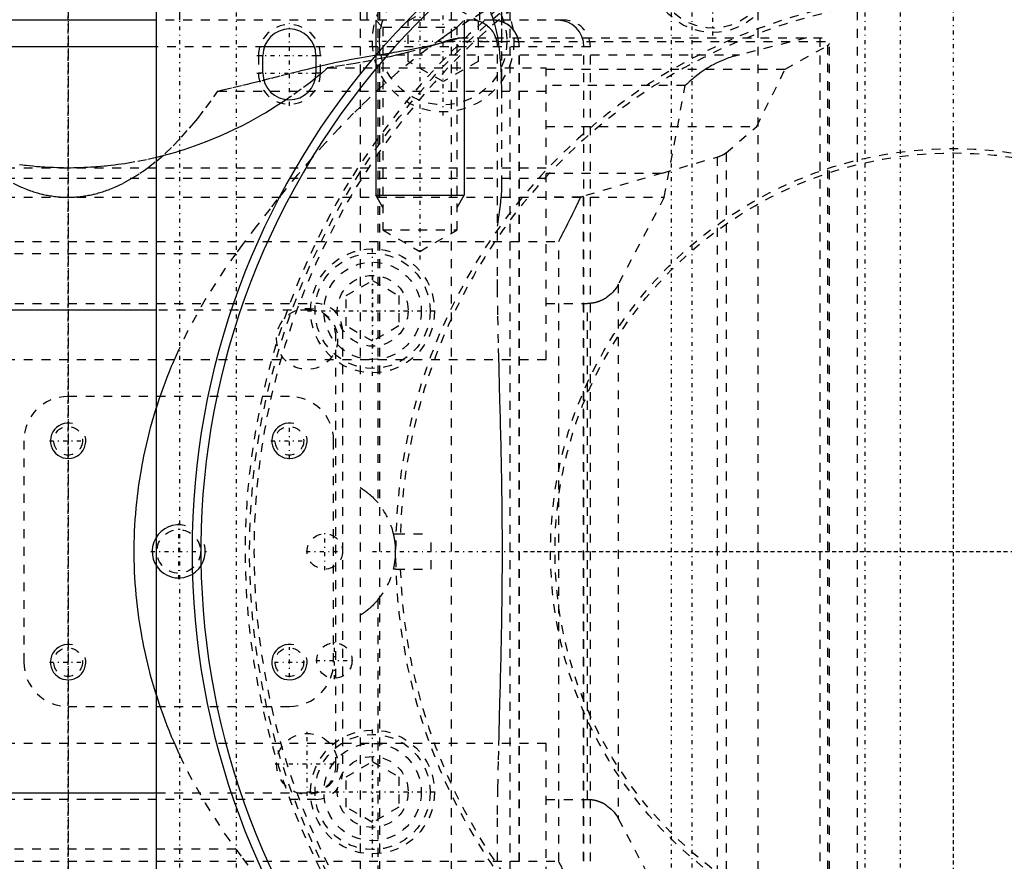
# Model space of a CAD drawing. Extents: x -545 to 345, y -132 to 132.
# Tile 13 of 18: x -105 to 6, y -35 to 60. Entities that reach past the tile are written whole.
import ezdxf

# ---------------------------------------------------------------- set-up
doc = ezdxf.new("R2010")
doc.units = 0
doc.linetypes.add('CENTER', pattern=[1.5, 0.45, -0.5, 0.05, -0.5])
doc.linetypes.add('DASHED', pattern=[2, 1, -1])
for name, color, linetype in [('AM_0', 7, 'CONTINUOUS'), ('AM_10', 7, 'CONTINUOUS'), ('AM_3', 7, 'DASHED'), ('AM_7', 7, 'CENTER')]:
    doc.layers.add(name, color=color, linetype=linetype)

msp = doc.modelspace()

# ---------------------------------------------------------------- linework, layer by layer
at = {"layer": 'AM_0', "color": 7, "linetype": 'CONTINUOUS'}
for p, q in [((-90, -75), (-90, 75)), ((-89.99, 60), (-156, 60)), ((-89.99, 57), (-159, 57)), ((-72.17, 57), (-77.82, 57)), ((-78, 54), (-78, 56)), ((-72, 56), (-72, 54)), ((-90, 27.25), (-119.84, 27.25)), ((-119.84, -27.25), (-90, -27.25))]:
    msp.add_line(p, q, dxfattribs=at)
for centre, radius, start, end in [((0, 0), 86, 100.0448, 259.9552), ((0, 0), 85, 69.2336, 314.7638), ((-75, 56), 3, 0, 180), ((-75, 54), 3, 180, 0)]:
    msp.add_arc(centre, radius, start, end, dxfattribs=at)
at = {"layer": 'AM_10', "color": 7, "linetype": 'CONTINUOUS'}
for p, q in [((-65.25, 60), (-65.25, 40.25)), ((-55.25, 60), (-55.25, 40.25)), ((-64.44, 38.84), (-65.25, 40.25)), ((-65.25, 40.25), (-55.25, 40.25)), ((-56.06, 38.84), (-55.25, 40.25))]:
    msp.add_line(p, q, dxfattribs=at)
for centre, radius in [((-100, 12.5), 2), ((-75, 12.5), 2), ((-87.5, 0), 3), ((-100, -12.5), 2), ((-75, -12.5), 2)]:
    msp.add_arc(centre, radius, 75, 15, dxfattribs=at)
at = {"layer": 'AM_3', "color": 6, "linetype": 'DASHED'}
for p, q in [((-87.43, 99), (-87.43, 60)), ((-66.22, 60), (-66.22, 85)), ((-59.79, 60), (-59.79, 85)), ((-51, 41.45), (-51, 85)), ((-67, 67), (-67, -67)), ((-65, 67), (-65, 5.48)), ((-51, 58), (-51, 67)), ((-53.5, 60), (-53.5, 63)), ((-61.59, 59.92), (-57.63, 62.2)), ((-57.63, 62.2), (-53.67, 59.92)), ((-64.82, 61), (-64.82, -61)), ((-56.71, 61), (-56.71, -61)), ((-50.08, 61), (-50.08, -61)), ((-22.07, 61), (-22.07, -61)), ((-10.88, 61), (-10.88, -61)), ((-44, 60), (-89.99, 60)), ((-65.25, 60), (-64.44, 59.19)), ((-64.44, 59.19), (-64.44, 36.3)), ((-64.44, 59.19), (-56.06, 59.19)), ((-61.59, 55.34), (-61.59, 59.92)), ((-56.06, 59.19), (-55.25, 60)), ((-56.06, 36.3), (-56.06, 59.19)), ((-53.67, 59.92), (-53.67, 55.34)), ((-55.8, 58), (-14, 58)), ((-16.58, 58), (-24.14, 56.08)), ((-15.07, 58), (-15.07, -58)), ((-14, -58), (-14, 58)), ((-77.82, 57), (-89.99, 57)), ((-41, 57), (-72.17, 57)), ((-57.44, 57.58), (-14, 57.58)), ((-51.5, 31.12), (-51.5, 57)), ((-49.04, -57), (-49.04, 57)), ((-49.02, -57), (-49.02, 57)), ((-41.73, -57), (-41.73, 57)), ((-41, -57), (-41, 57)), ((-19, 54.46), (-14.23, 57.11)), ((-14.23, 57.11), (-14.23, -57.11)), ((-78.5, 56), (-78, 56)), ((-78.5, 56), (-78.5, 54)), ((-72, 56), (-71.5, 56)), ((-71.5, 54), (-71.5, 56)), ((-64.11, 55.78), (-65.71, 55.45)), ((-64.97, 56.08), (-24.14, 56.08)), ((-70.65, 54.61), (-46, 54.61)), ((-65.71, 55.45), (-66.99, 55.21)), ((-57.63, 53.06), (-61.59, 55.34)), ((-53.67, 55.34), (-57.63, 53.06)), ((-46, 21.69), (-46, 54.61)), ((-78, 54), (-78.5, 54)), ((-71.5, 54), (-72, 54)), ((-46, 54.46), (-19, 54.46)), ((-22.21, 48), (-19, 54.46)), ((-30.28, 52.62), (-46, 52.62)), ((-32.65, 40), (-30.28, 52.62)), ((-83.08, 51.99), (-46, 51.99)), ((-46, 48), (-22.21, 48)), ((-25.68, 45.01), (-22.21, 48)), ((-32.86, 42.72), (-26.68, 44.54)), ((-26.68, 44.54), (-26.68, -44.54)), ((-25.68, 45.01), (-25.68, -45.01)), ((-46, 43.27), (-159, 43.27)), ((-46, 42.72), (-32.86, 42.72)), ((-46, 42.72), (-32.88, 42.72)), ((-32.88, 42.72), (-41.81, 40.09)), ((-32.88, 42.72), (-32.86, 42.72)), ((-46, 42.13), (-128.34, 42.13)), ((-41.81, 40.09), (-41.81, -40.09)), ((-155, 40), (-32.65, 40)), ((-42.1, 40.01), (-46, 40.01)), ((-32.65, 40), (-37.85, 30.18)), ((-64.44, 36.3), (-60.25, 33.88)), ((-64.44, 36.3), (-56.06, 36.3)), ((-60.25, 33.88), (-56.06, 36.3)), ((-126, 35), (-44.58, 35)), ((-44.58, -35), (-44.58, 35)), ((-81.06, 33.62), (-118.94, 33.62)), ((-68.57, 28.89), (-65.6, 30.6)), ((-65.6, 30.6), (-62.63, 28.89)), ((-37.85, 30.18), (-37.85, -30.18)), ((-122, 28), (-72, 28)), ((-68.57, 25.46), (-68.57, 28.89)), ((-62.63, 28.89), (-62.63, 25.46)), ((-46, 28), (-41.31, 28)), ((-41.31, -28), (-41.31, 28)), ((-72.75, 27.25), (-90, 27.25)), ((-69, 25), (-69, -25)), ((-65.6, 23.74), (-68.57, 25.46)), ((-62.63, 25.46), (-65.6, 23.74)), ((-69.75, -24.25), (-69.75, 24.25)), ((-133, 21.69), (-46, 21.69)), ((-75, 17.5), (-100, 17.5)), ((-105, 12.5), (-105, -12.5)), ((-70, -12.5), (-70, 12.5)), ((-63.24, 2), (-62.97, 2)), ((-62.97, 2), (-59, 2)), ((-59, -2), (-59, 2)), ((-62.97, -2), (-63.24, -2)), ((-62.97, -2), (-59, -2)), ((-65, -5.48), (-65, -67)), ((-100, -17.5), (-75, -17.5)), ((-46, -21.69), (-117.51, -21.69)), ((-46, -54.61), (-46, -21.69)), ((-68.57, -25.46), (-65.6, -23.74)), ((-65.6, -23.74), (-62.63, -25.46)), ((-68.57, -28.88), (-68.57, -25.46)), ((-62.63, -25.46), (-62.63, -28.88)), ((-90, -27.25), (-72.75, -27.25)), ((-72, -28), (-122, -28)), ((-65.6, -30.6), (-68.57, -28.88)), ((-62.63, -28.88), (-65.6, -30.6)), ((-46, -28), (-41.31, -28)), ((-51.5, -57), (-51.5, -31.12)), ((-37.85, -30.18), (-32.65, -40)), ((-81.06, -33.62), (-118.94, -33.62)), ((-126, -35), (-44.58, -35))]:
    msp.add_line(p, q, dxfattribs=at)
for points in [[(-49.02, 57), (-49.08, 57.59), (-49.25, 58.15), (-49.52, 58.67), (-49.89, 59.12), (-50.34, 59.49), (-50.85, 59.77), (-51.41, 59.94), (-51.98, 60)], [(-41.73, 57), (-41.78, 57.59), (-41.95, 58.15), (-42.23, 58.67), (-42.59, 59.12), (-43.04, 59.49), (-43.56, 59.77), (-44.11, 59.94), (-44.69, 60)]]:
    msp.add_lwpolyline(points, dxfattribs=at)
for points in [[(-52.43, 61.3, 0), (-53.13, 60.9, 0), (-54.61, 60.02, 0), (-56.16, 59.04, 0), (-56.96, 58.51, 0), (-57.76, 57.96, 0), (-59.4, 56.77, 0), (-61.06, 55.49, 0), (-62.74, 54.11, 0), (-64.41, 52.65, 0), (-66.08, 51.1, 0), (-66.91, 50.3, 0), (-67.74, 49.49, 0), (-69.37, 47.81, 0), (-70.97, 46.09, 0), (-72.53, 44.33, 0), (-74.07, 42.53, 0), (-75.63, 40.65, 0), (-76.4, 39.69, 0), (-77.18, 38.7, 0), (-78.74, 36.7, 0), (-80.29, 34.65, 0), (-81.06, 33.62, 0)], [(-51, 51.19, 0), (-51, 51.58, 0), (-51.01, 52.33, 0), (-51.03, 53.06, 0), (-51.04, 53.42, 0), (-51.05, 53.78, 0), (-51.08, 54.47, 0), (-51.12, 55.14, 0), (-51.18, 55.78, 0), (-51.24, 56.4, 0), (-51.31, 56.99, 0), (-51.34, 57.28, 0), (-51.39, 57.56, 0), (-51.47, 58.1, 0), (-51.57, 58.61, 0), (-51.68, 59.09, 0), (-51.8, 59.55, 0), (-51.93, 59.99, 0), (-51.99, 60.19, 0), (-52.06, 60.39, 0), (-52.2, 60.78, 0), (-52.35, 61.13, 0), (-52.43, 61.3, 0)], [(-53.24, 59.72, 0), (-53.43, 59.8, 0), (-53.82, 59.93, 0), (-54.07, 59.97, 0), (-54.14, 59.98, 0), (-54.21, 59.99, 0), (-54.25, 59.99, 0), (-54.29, 59.99, 0), (-54.36, 60, 0), (-54.44, 60, 0), (-54.47, 60, 0)], [(-51.5, 57, 0), (-51.5, 57.1, 0), (-51.51, 57.28, 0), (-51.53, 57.47, 0), (-51.55, 57.57, 0), (-51.57, 57.66, 0), (-51.62, 57.84, 0), (-51.68, 58.02, 0), (-51.75, 58.2, 0), (-51.83, 58.37, 0), (-51.92, 58.54, 0), (-51.97, 58.62, 0), (-52.02, 58.7, 0), (-52.13, 58.85, 0), (-52.26, 58.99, 0), (-52.39, 59.13, 0), (-52.53, 59.26, 0), (-52.67, 59.38, 0), (-52.75, 59.44, 0), (-52.83, 59.49, 0), (-52.99, 59.59, 0), (-53.15, 59.68, 0), (-53.24, 59.72, 0)], [(-49.04, 57, 0), (-49.04, 57.02, 0), (-49.04, 57.06, 0), (-49.04, 57.1, 0), (-49.04, 57.13, 0), (-49.04, 57.15, 0), (-49.04, 57.19, 0), (-49.05, 57.23, 0), (-49.05, 57.28, 0), (-49.05, 57.32, 0), (-49.06, 57.36, 0), (-49.06, 57.39, 0), (-49.06, 57.41, 0), (-49.07, 57.45, 0), (-49.08, 57.5, 0), (-49.09, 57.54, 0), (-49.09, 57.59, 0), (-49.1, 57.63, 0), (-49.11, 57.65, 0), (-49.11, 57.67, 0), (-49.12, 57.72, 0), (-49.13, 57.76, 0), (-49.14, 57.78, 0), (-49.15, 57.8, 0), (-49.16, 57.85, 0), (-49.17, 57.89, 0), (-49.18, 57.91, 0), (-49.18, 57.93, 0), (-49.2, 57.97, 0), (-49.21, 58.01, 0), (-49.22, 58.05, 0), (-49.24, 58.09, 0), (-49.25, 58.13, 0), (-49.26, 58.15, 0), (-49.27, 58.17, 0), (-49.29, 58.21, 0), (-49.3, 58.24, 0), (-49.32, 58.28, 0), (-49.34, 58.32, 0), (-49.36, 58.36, 0), (-49.37, 58.38, 0), (-49.38, 58.4, 0), (-49.4, 58.44, 0), (-49.42, 58.48, 0), (-49.44, 58.51, 0), (-49.47, 58.55, 0), (-49.49, 58.59, 0), (-49.5, 58.61, 0), (-49.51, 58.63, 0), (-49.54, 58.67, 0), (-49.56, 58.7, 0), (-49.59, 58.74, 0), (-49.61, 58.78, 0), (-49.64, 58.81, 0), (-49.65, 58.83, 0), (-49.67, 58.85, 0), (-49.69, 58.88, 0), (-49.72, 58.92, 0), (-49.75, 58.95, 0), (-49.78, 58.98, 0), (-49.8, 59.01, 0), (-49.82, 59.03, 0), (-49.83, 59.05, 0), (-49.86, 59.08, 0), (-49.89, 59.11, 0), (-49.9, 59.12, 0), (-49.92, 59.14, 0), (-49.95, 59.16, 0), (-49.98, 59.19, 0), (-49.99, 59.21, 0), (-50.01, 59.22, 0), (-50.04, 59.25, 0), (-50.07, 59.28, 0), (-50.11, 59.31, 0), (-50.14, 59.34, 0), (-50.18, 59.36, 0), (-50.19, 59.38, 0), (-50.21, 59.39, 0), (-50.25, 59.42, 0), (-50.28, 59.44, 0), (-50.32, 59.47, 0), (-50.35, 59.49, 0), (-50.39, 59.52, 0), (-50.41, 59.53, 0), (-50.43, 59.54, 0), (-50.47, 59.57, 0), (-50.5, 59.59, 0), (-50.54, 59.61, 0), (-50.58, 59.63, 0), (-50.62, 59.65, 0), (-50.64, 59.66, 0), (-50.66, 59.67, 0), (-50.7, 59.69, 0), (-50.73, 59.71, 0), (-50.77, 59.73, 0), (-50.81, 59.75, 0), (-50.85, 59.76, 0), (-50.87, 59.77, 0), (-50.89, 59.78, 0), (-50.92, 59.79, 0), (-50.96, 59.81, 0), (-51, 59.82, 0), (-51.04, 59.84, 0), (-51.08, 59.85, 0), (-51.1, 59.86, 0), (-51.12, 59.87, 0), (-51.17, 59.88, 0), (-51.21, 59.89, 0), (-51.23, 59.9, 0), (-51.25, 59.9, 0), (-51.29, 59.91, 0), (-51.34, 59.92, 0), (-51.36, 59.93, 0), (-51.38, 59.93, 0), (-51.42, 59.94, 0), (-51.47, 59.95, 0), (-51.51, 59.96, 0), (-51.55, 59.97, 0), (-51.6, 59.97, 0), (-51.62, 59.97, 0), (-51.64, 59.98, 0), (-51.68, 59.98, 0), (-51.73, 59.99, 0), (-51.77, 59.99, 0), (-51.81, 59.99, 0), (-51.85, 60, 0), (-51.88, 60, 0), (-51.9, 60, 0), (-51.94, 60, 0), (-51.98, 60, 0), (-52, 60, 0)], [(-64.97, 56.08, 0), (-64.66, 56.13, 0), (-64.04, 56.22, 0), (-63.44, 56.32, 0), (-63.15, 56.37, 0), (-62.86, 56.42, 0), (-62.28, 56.52, 0), (-61.72, 56.62, 0), (-61.17, 56.72, 0), (-60.63, 56.83, 0), (-60.1, 56.93, 0), (-59.85, 56.99, 0), (-59.59, 57.04, 0), (-59.1, 57.15, 0), (-58.61, 57.26, 0), (-58.14, 57.37, 0), (-57.68, 57.48, 0), (-57.24, 57.59, 0), (-57.03, 57.65, 0), (-56.81, 57.71, 0), (-56.4, 57.82, 0), (-56, 57.94, 0), (-55.8, 58, 0)], [(-56.06, 57.94, 0), (-56.28, 57.9, 0), (-56.73, 57.8, 0), (-57.2, 57.66, 0), (-57.44, 57.58, 0)], [(-55.27, 58, 0), (-55.39, 58, 0), (-55.65, 57.98, 0), (-55.92, 57.96, 0), (-56.06, 57.94, 0)], [(-57.44, 57.58, 0), (-58.06, 57.37, 0), (-59.38, 56.96, 0), (-60.8, 56.56, 0), (-61.54, 56.37, 0)], [(-14.23, 57.11, 0), (-14.22, 57.12, 0), (-14.2, 57.13, 0), (-14.17, 57.15, 0), (-14.16, 57.16, 0), (-14.15, 57.16, 0), (-14.13, 57.18, 0), (-14.11, 57.19, 0), (-14.1, 57.21, 0), (-14.08, 57.22, 0), (-14.07, 57.24, 0), (-14.06, 57.24, 0), (-14.05, 57.25, 0), (-14.04, 57.27, 0), (-14.03, 57.28, 0), (-14.02, 57.3, 0), (-14.01, 57.31, 0), (-14.01, 57.33, 0), (-14.01, 57.33, 0), (-14, 57.34, 0), (-14, 57.36, 0), (-14, 57.37, 0), (-14, 57.38, 0)], [(-83.08, 51.99, 0), (-82.52, 52.12, 0), (-81.4, 52.38, 0), (-80.29, 52.64, 0), (-79.74, 52.78, 0), (-79.19, 52.92, 0), (-78.09, 53.19, 0), (-77.01, 53.46, 0), (-75.94, 53.73, 0), (-74.88, 54, 0), (-73.84, 54.26, 0), (-73.32, 54.39, 0), (-72.81, 54.51, 0), (-71.8, 54.76, 0), (-70.81, 54.99, 0), (-69.85, 55.21, 0), (-68.9, 55.41, 0), (-67.98, 55.59, 0), (-67.53, 55.68, 0), (-67.09, 55.76, 0), (-66.22, 55.9, 0), (-65.38, 56.03, 0), (-64.97, 56.08, 0)], [(-61.54, 56.37, 0), (-61.96, 56.27, 0), (-62.8, 56.07, 0), (-63.67, 55.87, 0), (-64.11, 55.78, 0)], [(-24.14, 56.08, 0), (-24.32, 56.04, 0), (-24.67, 55.95, 0), (-25.03, 55.85, 0), (-25.21, 55.79, 0), (-25.39, 55.73, 0), (-25.74, 55.61, 0), (-26.09, 55.46, 0), (-26.44, 55.31, 0), (-26.79, 55.14, 0), (-27.13, 54.96, 0), (-27.31, 54.87, 0), (-27.48, 54.77, 0), (-27.82, 54.56, 0), (-28.16, 54.34, 0), (-28.49, 54.11, 0), (-28.82, 53.87, 0), (-29.15, 53.61, 0), (-29.32, 53.48, 0), (-29.48, 53.35, 0), (-29.8, 53.07, 0), (-30.12, 52.77, 0), (-30.28, 52.62, 0)], [(-70.65, 54.61, 0), (-70.88, 54.41, 0), (-71.35, 54.02, 0), (-71.82, 53.63, 0), (-72.06, 53.44, 0)], [(-66.99, 55.21, 0), (-67.58, 55.11, 0), (-68.79, 54.9, 0), (-70.02, 54.71, 0), (-70.65, 54.61, 0)], [(-72.06, 53.44, 0), (-72.59, 53.01, 0), (-73.68, 52.19, 0), (-74.78, 51.4, 0), (-75.34, 51.02, 0)], [(-100, 40, 0), (-99.92, 40, 0), (-99.76, 40, 0), (-99.6, 40.01, 0), (-99.52, 40.01, 0), (-99.44, 40.01, 0), (-99.28, 40.02, 0), (-99.12, 40.03, 0), (-98.96, 40.04, 0), (-98.8, 40.06, 0), (-98.64, 40.08, 0), (-98.56, 40.08, 0), (-98.48, 40.09, 0), (-98.32, 40.11, 0), (-98.16, 40.14, 0), (-98, 40.16, 0), (-97.84, 40.19, 0), (-97.68, 40.22, 0), (-97.6, 40.23, 0), (-97.52, 40.25, 0), (-97.36, 40.28, 0), (-97.2, 40.32, 0), (-97.12, 40.34, 0), (-97.04, 40.36, 0), (-96.88, 40.39, 0), (-96.72, 40.44, 0), (-96.64, 40.46, 0), (-96.56, 40.48, 0), (-96.4, 40.53, 0), (-96.25, 40.57, 0), (-96.09, 40.62, 0), (-95.93, 40.67, 0), (-95.77, 40.73, 0), (-95.69, 40.76, 0), (-95.61, 40.78, 0), (-95.45, 40.84, 0), (-95.29, 40.9, 0), (-94.73, 41.13, 0), (-93.78, 41.58, 0), (-92.83, 42.1, 0), (-91.88, 42.7, 0), (-91.41, 43.02, 0), (-90.94, 43.36, 0), (-89.99, 44.11, 0), (-89.06, 44.92, 0), (-88.12, 45.81, 0), (-87.2, 46.78, 0), (-86.27, 47.81, 0), (-85.81, 48.35, 0), (-85.35, 48.91, 0), (-84.44, 50.09, 0), (-83.53, 51.34, 0), (-83.08, 51.99, 0)], [(-75.34, 51.02, 0), (-75.72, 50.76, 0), (-76.48, 50.27, 0), (-77.26, 49.79, 0), (-77.65, 49.55, 0), (-78.04, 49.33, 0), (-78.82, 48.88, 0), (-79.62, 48.45, 0), (-80.42, 48.03, 0), (-81.22, 47.64, 0), (-82.04, 47.26, 0), (-82.44, 47.07, 0), (-82.85, 46.89, 0), (-83.68, 46.54, 0), (-84.51, 46.22, 0), (-85.34, 45.9, 0), (-86.18, 45.61, 0), (-87.02, 45.33, 0), (-87.45, 45.2, 0), (-87.87, 45.07, 0), (-88.72, 44.83, 0), (-89.58, 44.6, 0), (-90, 44.5, 0)], [(-90, 44.5, 0), (-91.14, 44.24, 0), (-92.46, 43.98, 0), (-92.84, 43.91, 0), (-93.22, 43.85, 0), (-93.41, 43.82, 0), (-93.6, 43.79, 0), (-93.99, 43.73, 0), (-94.37, 43.68, 0), (-94.75, 43.63, 0), (-95.13, 43.58, 0), (-95.52, 43.54, 0), (-95.71, 43.52, 0), (-95.9, 43.5, 0), (-96.28, 43.47, 0), (-96.67, 43.43, 0), (-96.86, 43.42, 0), (-97.05, 43.41, 0), (-97.43, 43.38, 0), (-97.82, 43.36, 0), (-98.01, 43.35, 0), (-98.2, 43.34, 0), (-98.59, 43.33, 0), (-98.97, 43.32, 0), (-99.36, 43.31, 0), (-99.74, 43.3, 0), (-100.12, 43.3, 0), (-100.32, 43.3, 0), (-100.51, 43.31, 0), (-100.89, 43.31, 0), (-101.28, 43.32, 0), (-101.66, 43.34, 0), (-102.05, 43.35, 0), (-102.43, 43.37, 0), (-102.62, 43.38, 0), (-102.81, 43.4, 0), (-103.2, 43.42, 0), (-103.58, 43.45, 0), (-103.97, 43.49, 0), (-104.35, 43.53, 0), (-104.73, 43.57, 0), (-104.92, 43.59, 0), (-105.11, 43.61, 0), (-105.5, 43.66, 0)], [(-26.68, 44.54, 0), (-26.64, 44.55, 0), (-26.57, 44.58, 0), (-26.5, 44.6, 0), (-26.46, 44.61, 0), (-26.43, 44.62, 0), (-26.36, 44.65, 0), (-26.3, 44.67, 0), (-26.24, 44.7, 0), (-26.18, 44.72, 0), (-26.12, 44.75, 0), (-26.09, 44.76, 0), (-26.06, 44.77, 0), (-26.01, 44.8, 0), (-25.96, 44.83, 0), (-25.91, 44.86, 0), (-25.86, 44.88, 0), (-25.82, 44.91, 0), (-25.8, 44.93, 0), (-25.78, 44.94, 0), (-25.74, 44.97, 0), (-25.7, 45, 0), (-25.68, 45.01, 0)], [(-106.22, 41.58, 0), (-105.27, 41.13, 0), (-104.71, 40.9, 0), (-104.55, 40.84, 0), (-104.39, 40.78, 0), (-104.31, 40.76, 0), (-104.23, 40.73, 0), (-104.07, 40.67, 0), (-103.91, 40.62, 0), (-103.75, 40.57, 0), (-103.6, 40.53, 0), (-103.44, 40.48, 0), (-103.36, 40.46, 0), (-103.28, 40.44, 0), (-103.12, 40.39, 0), (-102.96, 40.36, 0), (-102.88, 40.34, 0), (-102.8, 40.32, 0), (-102.64, 40.28, 0), (-102.48, 40.25, 0), (-102.4, 40.23, 0), (-102.32, 40.22, 0), (-102.16, 40.19, 0), (-102, 40.16, 0), (-101.84, 40.14, 0), (-101.68, 40.11, 0), (-101.52, 40.09, 0), (-101.44, 40.08, 0), (-101.36, 40.08, 0), (-101.2, 40.06, 0), (-101.04, 40.04, 0), (-100.88, 40.03, 0), (-100.72, 40.02, 0), (-100.56, 40.01, 0), (-100.48, 40.01, 0), (-100.4, 40.01, 0), (-100.24, 40, 0), (-100.08, 40, 0), (-100, 40, 0)], [(-51.5, 36.74, 0), (-51.47, 36.89, 0), (-51.42, 37.18, 0), (-51.38, 37.47, 0), (-51.36, 37.61, 0), (-51.33, 37.75, 0), (-51.29, 38.03, 0), (-51.25, 38.3, 0), (-51.22, 38.58, 0), (-51.18, 38.85, 0), (-51.15, 39.11, 0), (-51.14, 39.25, 0), (-51.12, 39.38, 0), (-51.1, 39.63, 0), (-51.07, 39.89, 0), (-51.05, 40.14, 0), (-51.04, 40.39, 0), (-51.02, 40.63, 0), (-51.02, 40.75, 0), (-51.01, 40.87, 0), (-51.01, 41.11, 0), (-51, 41.34, 0), (-51, 41.45, 0)], [(-41.81, 40.09, 0), (-41.86, 40.07, 0), (-41.95, 40.05, 0), (-42.05, 40.02, 0), (-42.1, 40.01, 0)], [(-44.58, 35, 0), (-44.52, 35.13, 0), (-44.38, 35.4, 0), (-44.24, 35.67, 0), (-44.17, 35.8, 0), (-44.1, 35.94, 0), (-43.96, 36.22, 0), (-43.81, 36.49, 0), (-43.67, 36.77, 0), (-43.53, 37.05, 0), (-43.39, 37.33, 0), (-43.32, 37.47, 0), (-43.25, 37.62, 0), (-43.11, 37.9, 0), (-42.97, 38.18, 0), (-42.83, 38.46, 0), (-42.69, 38.75, 0), (-42.56, 39.03, 0), (-42.49, 39.17, 0), (-42.42, 39.31, 0), (-42.29, 39.59, 0), (-42.17, 39.87, 0), (-42.1, 40.01, 0)], [(-81.06, 33.62, 0), (-82.28, 31.92, 0), (-84.52, 28.45, 0), (-86.5, 24.87, 0), (-87.38, 23.04, 0), (-87.53, 22.74, 0), (-87.8, 22.12, 0), (-88.07, 21.51, 0), (-88.21, 21.2, 0), (-88.34, 20.89, 0), (-88.59, 20.27, 0), (-88.84, 19.65, 0), (-89.08, 19.02, 0), (-89.31, 18.39, 0), (-89.53, 17.77, 0), (-89.64, 17.45, 0), (-89.75, 17.14, 0), (-89.95, 16.5, 0), (-90.15, 15.87, 0), (-90.35, 15.23, 0), (-90.53, 14.6, 0), (-90.71, 13.96, 0), (-90.79, 13.64, 0), (-90.88, 13.32, 0), (-91.04, 12.68, 0), (-91.19, 12.04, 0), (-91.33, 11.39, 0), (-91.47, 10.75, 0), (-91.6, 10.1, 0), (-91.66, 9.78, 0), (-91.72, 9.45, 0), (-91.83, 8.81, 0), (-91.94, 8.16, 0), (-92.04, 7.51, 0), (-92.12, 6.86, 0), (-92.21, 6.21, 0), (-92.24, 5.88, 0), (-92.28, 5.56, 0), (-92.34, 4.9, 0), (-92.4, 4.25, 0), (-92.45, 3.6, 0), (-92.49, 2.94, 0), (-92.52, 2.29, 0), (-92.53, 1.96, 0), (-92.54, 1.64, 0), (-92.56, 0.98, 0), (-92.57, 0.33, 0), (-92.57, 0, 0), (-92.57, -0.33, 0), (-92.56, -0.98, 0), (-92.54, -1.64, 0), (-92.53, -1.96, 0), (-92.52, -2.29, 0), (-92.49, -2.94, 0), (-92.45, -3.6, 0), (-92.4, -4.25, 0), (-92.34, -4.9, 0), (-92.28, -5.56, 0), (-92.24, -5.88, 0), (-92.21, -6.21, 0), (-92.12, -6.86, 0), (-92.04, -7.51, 0), (-91.94, -8.16, 0), (-91.83, -8.81, 0), (-91.72, -9.45, 0), (-91.66, -9.78, 0), (-91.6, -10.1, 0), (-91.47, -10.75, 0), (-91.33, -11.39, 0), (-91.19, -12.04, 0), (-91.04, -12.68, 0), (-90.88, -13.32, 0), (-90.79, -13.64, 0), (-90.71, -13.96, 0), (-90.53, -14.6, 0), (-90.35, -15.23, 0), (-90.15, -15.87, 0), (-89.95, -16.5, 0), (-89.75, -17.14, 0), (-89.64, -17.45, 0), (-89.53, -17.77, 0), (-89.31, -18.39, 0), (-89.08, -19.02, 0), (-88.84, -19.65, 0), (-88.59, -20.27, 0), (-88.34, -20.89, 0), (-88.21, -21.2, 0), (-88.07, -21.51, 0), (-87.8, -22.12, 0), (-87.53, -22.74, 0), (-87.38, -23.04, 0), (-86.5, -24.87, 0), (-84.52, -28.45, 0), (-82.28, -31.92, 0), (-81.06, -33.62, 0)], [(-51.5, -31.12, 0), (-51.49, -29.71, 0), (-51.45, -26.72, 0), (-51.39, -23.55, 0), (-51.34, -21.9, 0), (-51.34, -21.62, 0), (-51.32, -21.06, 0), (-51.31, -20.5, 0), (-51.3, -20.21, 0), (-51.29, -19.93, 0), (-51.28, -19.35, 0), (-51.26, -18.78, 0), (-51.25, -18.2, 0), (-51.23, -17.61, 0), (-51.21, -17.02, 0), (-51.21, -16.73, 0), (-51.2, -16.43, 0), (-51.18, -15.84, 0), (-51.17, -15.24, 0), (-51.15, -14.64, 0), (-51.14, -14.03, 0), (-51.12, -13.42, 0), (-51.11, -13.12, 0), (-51.11, -12.81, 0), (-51.09, -12.2, 0), (-51.08, -11.58, 0), (-51.06, -10.97, 0), (-51.05, -10.35, 0), (-51.04, -9.73, 0), (-51.03, -9.42, 0), (-51.03, -9.1, 0), (-51.02, -8.48, 0), (-51, -7.85, 0), (-50.99, -7.23, 0), (-50.99, -6.6, 0), (-50.98, -5.97, 0), (-50.97, -5.66, 0), (-50.97, -5.34, 0), (-50.96, -4.71, 0), (-50.96, -4.08, 0), (-50.95, -3.45, 0), (-50.95, -2.82, 0), (-50.94, -2.19, 0), (-50.94, -1.88, 0), (-50.94, -1.57, 0), (-50.94, -0.94, 0), (-50.94, -0.31, 0), (-50.94, 0, 0), (-50.94, 0.31, 0), (-50.94, 0.94, 0), (-50.94, 1.57, 0), (-50.94, 1.88, 0), (-50.94, 2.19, 0), (-50.95, 2.82, 0), (-50.95, 3.45, 0), (-50.96, 4.08, 0), (-50.96, 4.71, 0), (-50.97, 5.34, 0), (-50.97, 5.66, 0), (-50.98, 5.97, 0), (-50.99, 6.6, 0), (-50.99, 7.23, 0), (-51, 7.85, 0), (-51.02, 8.48, 0), (-51.03, 9.1, 0), (-51.03, 9.42, 0), (-51.04, 9.73, 0), (-51.05, 10.35, 0), (-51.06, 10.97, 0), (-51.08, 11.58, 0), (-51.09, 12.2, 0), (-51.11, 12.81, 0), (-51.11, 13.12, 0), (-51.12, 13.42, 0), (-51.14, 14.03, 0), (-51.15, 14.64, 0), (-51.17, 15.24, 0), (-51.18, 15.84, 0), (-51.2, 16.43, 0), (-51.21, 16.73, 0), (-51.21, 17.02, 0), (-51.23, 17.61, 0), (-51.25, 18.2, 0), (-51.26, 18.78, 0), (-51.28, 19.35, 0), (-51.29, 19.93, 0), (-51.3, 20.21, 0), (-51.31, 20.5, 0), (-51.32, 21.06, 0), (-51.34, 21.62, 0), (-51.34, 21.9, 0), (-51.39, 23.55, 0), (-51.45, 26.72, 0), (-51.49, 29.71, 0), (-51.5, 31.12, 0)], [(-37.85, 30.18, 0), (-37.9, 30.07, 0), (-38.03, 29.86, 0), (-38.17, 29.66, 0), (-38.25, 29.56, 0), (-38.32, 29.46, 0), (-38.48, 29.28, 0), (-38.65, 29.1, 0), (-38.83, 28.94, 0), (-39.02, 28.79, 0), (-39.21, 28.65, 0), (-39.31, 28.58, 0), (-39.41, 28.52, 0), (-39.53, 28.45, 0), (-39.57, 28.44, 0), (-39.6, 28.42, 0), (-39.62, 28.41, 0), (-39.64, 28.4, 0), (-39.67, 28.38, 0), (-39.71, 28.37, 0), (-39.74, 28.35, 0), (-39.78, 28.33, 0), (-39.81, 28.32, 0), (-39.83, 28.31, 0), (-39.85, 28.3, 0), (-39.89, 28.29, 0), (-39.92, 28.27, 0), (-39.96, 28.26, 0), (-40, 28.24, 0), (-40.03, 28.23, 0), (-40.05, 28.22, 0), (-40.07, 28.21, 0), (-40.11, 28.2, 0), (-40.14, 28.19, 0), (-40.18, 28.18, 0), (-40.22, 28.17, 0), (-40.26, 28.15, 0), (-40.27, 28.15, 0), (-40.29, 28.14, 0), (-40.33, 28.13, 0), (-40.37, 28.12, 0), (-40.41, 28.11, 0), (-40.44, 28.1, 0), (-40.48, 28.09, 0), (-40.5, 28.09, 0), (-40.52, 28.09, 0), (-40.56, 28.08, 0), (-40.6, 28.07, 0), (-40.61, 28.07, 0), (-40.63, 28.06, 0), (-40.67, 28.06, 0), (-40.71, 28.05, 0), (-40.73, 28.05, 0), (-40.75, 28.04, 0), (-40.79, 28.04, 0), (-40.83, 28.03, 0), (-40.86, 28.03, 0), (-40.9, 28.02, 0), (-40.94, 28.02, 0), (-40.96, 28.02, 0), (-40.98, 28.01, 0), (-41.02, 28.01, 0), (-41.06, 28.01, 0), (-41.1, 28.01, 0), (-41.13, 28, 0), (-41.17, 28, 0), (-41.19, 28, 0), (-41.21, 28, 0), (-41.25, 28, 0), (-41.29, 28, 0), (-41.31, 28, 0)], [(-67, 7.21, 0), (-67, 7.21, 0), (-67, 7.21, 0), (-67, 7.21, 0), (-67, 7.21, 0), (-67, 7.21, 0), (-66.99, 7.21, 0), (-66.99, 7.21, 0), (-66.99, 7.2, 0), (-66.98, 7.2, 0), (-66.98, 7.2, 0), (-66.98, 7.2, 0), (-66.97, 7.2, 0), (-66.97, 7.19, 0), (-66.96, 7.19, 0), (-66.96, 7.18, 0), (-66.95, 7.18, 0), (-66.94, 7.17, 0), (-66.94, 7.17, 0), (-66.93, 7.17, 0), (-66.92, 7.16, 0), (-66.91, 7.16, 0), (-66.91, 7.15, 0), (-66.9, 7.15, 0), (-66.89, 7.14, 0), (-66.88, 7.14, 0), (-66.87, 7.13, 0), (-66.87, 7.13, 0), (-66.86, 7.12, 0), (-66.84, 7.11, 0), (-66.83, 7.1, 0), (-66.82, 7.09, 0), (-66.8, 7.08, 0), (-66.79, 7.08, 0), (-66.79, 7.07, 0), (-66.77, 7.06, 0), (-66.76, 7.05, 0), (-66.74, 7.04, 0), (-66.72, 7.03, 0), (-66.71, 7.02, 0), (-66.7, 7.01, 0), (-66.69, 7.01, 0), (-66.67, 7, 0), (-66.65, 6.98, 0), (-66.64, 6.97, 0), (-66.62, 6.96, 0), (-66.6, 6.94, 0), (-66.59, 6.94, 0), (-66.58, 6.93, 0), (-66.56, 6.92, 0), (-66.54, 6.9, 0), (-66.52, 6.89, 0), (-66.5, 6.88, 0), (-66.48, 6.86, 0), (-66.47, 6.85, 0), (-66.46, 6.85, 0), (-66.44, 6.83, 0), (-66.42, 6.82, 0), (-66.4, 6.8, 0), (-66.38, 6.78, 0), (-66.36, 6.77, 0), (-66.35, 6.76, 0), (-66.34, 6.75, 0), (-66.31, 6.74, 0), (-66.29, 6.72, 0), (-66.28, 6.71, 0), (-66.27, 6.7, 0), (-66.25, 6.68, 0), (-66.22, 6.67, 0), (-66.21, 6.66, 0), (-66.2, 6.65, 0), (-66.18, 6.63, 0), (-66.16, 6.61, 0), (-66.13, 6.59, 0), (-66.11, 6.57, 0), (-66.09, 6.55, 0), (-66.07, 6.54, 0), (-66.06, 6.53, 0), (-66.04, 6.51, 0), (-66.01, 6.49, 0), (-65.99, 6.47, 0), (-65.96, 6.45, 0), (-65.94, 6.43, 0), (-65.93, 6.42, 0), (-65.92, 6.41, 0), (-65.89, 6.39, 0), (-65.87, 6.37, 0), (-65.84, 6.34, 0), (-65.82, 6.32, 0), (-65.79, 6.3, 0), (-65.78, 6.29, 0), (-65.77, 6.28, 0), (-65.74, 6.25, 0), (-65.72, 6.23, 0), (-65.63, 6.15, 0), (-65.48, 6.01, 0), (-65.41, 5.93, 0), (-65.34, 5.86, 0), (-65.2, 5.71, 0), (-65.06, 5.55, 0), (-65, 5.48, 0)], [(-63.24, -2, 0), (-63.24, -2, 0), (-63.24, -2, 0), (-63.24, -1.99, 0), (-63.24, -1.99, 0), (-63.24, -1.99, 0), (-63.23, -1.98, 0), (-63.23, -1.98, 0), (-63.23, -1.97, 0), (-63.23, -1.95, 0), (-63.22, -1.94, 0), (-63.22, -1.93, 0), (-63.22, -1.92, 0), (-63.22, -1.91, 0), (-63.21, -1.89, 0), (-63.21, -1.87, 0), (-63.2, -1.85, 0), (-63.2, -1.82, 0), (-63.2, -1.81, 0), (-63.19, -1.8, 0), (-63.19, -1.77, 0), (-63.18, -1.74, 0), (-63.18, -1.73, 0), (-63.17, -1.71, 0), (-63.17, -1.68, 0), (-63.16, -1.65, 0), (-63.16, -1.63, 0), (-63.16, -1.62, 0), (-63.15, -1.58, 0), (-63.14, -1.55, 0), (-63.14, -1.51, 0), (-63.13, -1.47, 0), (-63.12, -1.43, 0), (-63.12, -1.41, 0), (-63.12, -1.39, 0), (-63.11, -1.35, 0), (-63.1, -1.31, 0), (-63.1, -1.27, 0), (-63.09, -1.22, 0), (-63.08, -1.18, 0), (-63.08, -1.15, 0), (-63.08, -1.13, 0), (-63.07, -1.08, 0), (-63.06, -1.03, 0), (-63.06, -0.98, 0), (-63.05, -0.93, 0), (-63.05, -0.87, 0), (-63.04, -0.85, 0), (-63.04, -0.82, 0), (-63.03, -0.77, 0), (-63.03, -0.71, 0), (-63.03, -0.66, 0), (-63.02, -0.6, 0), (-63.02, -0.54, 0), (-63.02, -0.51, 0), (-63.01, -0.49, 0), (-63.01, -0.43, 0), (-63.01, -0.37, 0), (-63.01, -0.31, 0), (-63, -0.26, 0), (-63, -0.2, 0), (-63, -0.17, 0), (-63, -0.14, 0), (-63, -0.08, 0), (-63, -0.03, 0), (-63, 0, 0), (-63, 0.03, 0), (-63, 0.08, 0), (-63, 0.14, 0), (-63, 0.17, 0), (-63, 0.2, 0), (-63, 0.26, 0), (-63.01, 0.31, 0), (-63.01, 0.37, 0), (-63.01, 0.43, 0), (-63.01, 0.49, 0), (-63.02, 0.51, 0), (-63.02, 0.54, 0), (-63.02, 0.6, 0), (-63.03, 0.66, 0), (-63.03, 0.71, 0), (-63.03, 0.77, 0), (-63.04, 0.82, 0), (-63.04, 0.85, 0), (-63.05, 0.87, 0), (-63.05, 0.93, 0), (-63.06, 0.98, 0), (-63.06, 1.03, 0), (-63.07, 1.08, 0), (-63.08, 1.13, 0), (-63.08, 1.15, 0), (-63.08, 1.18, 0), (-63.09, 1.22, 0), (-63.1, 1.27, 0), (-63.1, 1.31, 0), (-63.11, 1.35, 0), (-63.12, 1.39, 0), (-63.12, 1.41, 0), (-63.12, 1.43, 0), (-63.13, 1.47, 0), (-63.14, 1.51, 0), (-63.14, 1.55, 0), (-63.15, 1.58, 0), (-63.16, 1.62, 0), (-63.16, 1.63, 0), (-63.16, 1.65, 0), (-63.17, 1.68, 0), (-63.17, 1.71, 0), (-63.18, 1.73, 0), (-63.18, 1.74, 0), (-63.19, 1.77, 0), (-63.19, 1.8, 0), (-63.2, 1.81, 0), (-63.2, 1.82, 0), (-63.2, 1.85, 0), (-63.21, 1.87, 0), (-63.21, 1.89, 0), (-63.22, 1.91, 0), (-63.22, 1.92, 0), (-63.22, 1.93, 0), (-63.22, 1.94, 0), (-63.23, 1.95, 0), (-63.23, 1.97, 0), (-63.23, 1.98, 0), (-63.23, 1.98, 0), (-63.24, 1.99, 0), (-63.24, 1.99, 0), (-63.24, 1.99, 0), (-63.24, 2, 0), (-63.24, 2, 0), (-63.24, 2, 0)], [(-65, -5.48, 0), (-65.06, -5.55, 0), (-65.2, -5.71, 0), (-65.34, -5.86, 0), (-65.41, -5.93, 0), (-65.48, -6.01, 0), (-65.63, -6.15, 0), (-65.72, -6.23, 0), (-65.74, -6.25, 0), (-65.77, -6.28, 0), (-65.78, -6.29, 0), (-65.79, -6.3, 0), (-65.82, -6.32, 0), (-65.84, -6.34, 0), (-65.87, -6.37, 0), (-65.89, -6.39, 0), (-65.92, -6.41, 0), (-65.93, -6.42, 0), (-65.94, -6.43, 0), (-65.96, -6.45, 0), (-65.99, -6.47, 0), (-66.01, -6.49, 0), (-66.04, -6.51, 0), (-66.06, -6.53, 0), (-66.07, -6.54, 0), (-66.09, -6.55, 0), (-66.11, -6.57, 0), (-66.13, -6.59, 0), (-66.16, -6.61, 0), (-66.18, -6.63, 0), (-66.2, -6.65, 0), (-66.21, -6.66, 0), (-66.22, -6.67, 0), (-66.25, -6.68, 0), (-66.27, -6.7, 0), (-66.28, -6.71, 0), (-66.29, -6.72, 0), (-66.31, -6.74, 0), (-66.34, -6.75, 0), (-66.35, -6.76, 0), (-66.36, -6.77, 0), (-66.38, -6.78, 0), (-66.4, -6.8, 0), (-66.42, -6.82, 0), (-66.44, -6.83, 0), (-66.46, -6.85, 0), (-66.47, -6.85, 0), (-66.48, -6.86, 0), (-66.5, -6.88, 0), (-66.52, -6.89, 0), (-66.54, -6.9, 0), (-66.56, -6.92, 0), (-66.58, -6.93, 0), (-66.59, -6.94, 0), (-66.6, -6.94, 0), (-66.62, -6.96, 0), (-66.64, -6.97, 0), (-66.65, -6.98, 0), (-66.67, -7, 0), (-66.69, -7.01, 0), (-66.7, -7.01, 0), (-66.71, -7.02, 0), (-66.72, -7.03, 0), (-66.74, -7.04, 0), (-66.76, -7.05, 0), (-66.77, -7.06, 0), (-66.79, -7.07, 0), (-66.79, -7.08, 0), (-66.8, -7.08, 0), (-66.82, -7.09, 0), (-66.83, -7.1, 0), (-66.84, -7.11, 0), (-66.86, -7.12, 0), (-66.87, -7.13, 0), (-66.87, -7.13, 0), (-66.88, -7.14, 0), (-66.89, -7.14, 0), (-66.9, -7.15, 0), (-66.91, -7.15, 0), (-66.91, -7.16, 0), (-66.92, -7.16, 0), (-66.93, -7.17, 0), (-66.94, -7.17, 0), (-66.94, -7.17, 0), (-66.95, -7.18, 0), (-66.96, -7.18, 0), (-66.96, -7.19, 0), (-66.97, -7.19, 0), (-66.97, -7.2, 0), (-66.98, -7.2, 0), (-66.98, -7.2, 0), (-66.98, -7.2, 0), (-66.99, -7.2, 0), (-66.99, -7.21, 0), (-66.99, -7.21, 0), (-67, -7.21, 0), (-67, -7.21, 0), (-67, -7.21, 0), (-67, -7.21, 0), (-67, -7.21, 0), (-67, -7.21, 0)], [(-41.31, -28, 0), (-41.29, -28, 0), (-41.25, -28, 0), (-41.21, -28, 0), (-41.19, -28, 0), (-41.17, -28, 0), (-41.13, -28, 0), (-41.1, -28.01, 0), (-41.06, -28.01, 0), (-41.02, -28.01, 0), (-40.98, -28.01, 0), (-40.96, -28.02, 0), (-40.94, -28.02, 0), (-40.9, -28.02, 0), (-40.86, -28.03, 0), (-40.83, -28.03, 0), (-40.79, -28.04, 0), (-40.75, -28.04, 0), (-40.73, -28.05, 0), (-40.71, -28.05, 0), (-40.67, -28.06, 0), (-40.63, -28.06, 0), (-40.61, -28.07, 0), (-40.6, -28.07, 0), (-40.56, -28.08, 0), (-40.52, -28.09, 0), (-40.5, -28.09, 0), (-40.48, -28.09, 0), (-40.44, -28.1, 0), (-40.41, -28.11, 0), (-40.37, -28.12, 0), (-40.33, -28.13, 0), (-40.29, -28.14, 0), (-40.27, -28.15, 0), (-40.26, -28.15, 0), (-40.22, -28.17, 0), (-40.18, -28.18, 0), (-40.14, -28.19, 0), (-40.11, -28.2, 0), (-40.07, -28.21, 0), (-40.05, -28.22, 0), (-40.03, -28.23, 0), (-40, -28.24, 0), (-39.96, -28.26, 0), (-39.92, -28.27, 0), (-39.89, -28.29, 0), (-39.85, -28.3, 0), (-39.83, -28.31, 0), (-39.81, -28.32, 0), (-39.78, -28.33, 0), (-39.74, -28.35, 0), (-39.71, -28.37, 0), (-39.67, -28.38, 0), (-39.64, -28.4, 0), (-39.62, -28.41, 0), (-39.6, -28.42, 0), (-39.57, -28.44, 0), (-39.53, -28.45, 0), (-39.41, -28.52, 0), (-39.31, -28.58, 0), (-39.21, -28.65, 0), (-39.02, -28.79, 0), (-38.83, -28.94, 0), (-38.65, -29.1, 0), (-38.48, -29.28, 0), (-38.32, -29.46, 0), (-38.25, -29.56, 0), (-38.17, -29.66, 0), (-38.03, -29.86, 0), (-37.9, -30.07, 0), (-37.85, -30.18, 0)], [(-81.06, -33.62, 0), (-80.29, -34.65, 0), (-78.74, -36.7, 0), (-77.18, -38.7, 0), (-76.4, -39.69, 0), (-75.63, -40.65, 0), (-74.07, -42.53, 0), (-72.53, -44.33, 0), (-70.97, -46.09, 0), (-69.37, -47.81, 0), (-67.74, -49.49, 0), (-66.91, -50.3, 0), (-66.08, -51.1, 0), (-64.41, -52.65, 0), (-62.74, -54.11, 0), (-61.06, -55.49, 0), (-59.4, -56.77, 0), (-57.76, -57.96, 0), (-56.96, -58.51, 0), (-56.16, -59.04, 0), (-54.61, -60.02, 0), (-53.13, -60.9, 0), (-52.43, -61.3, 0)], [(-42.1, -40.01, 0), (-42.17, -39.87, 0), (-42.29, -39.59, 0), (-42.42, -39.31, 0), (-42.49, -39.17, 0), (-42.56, -39.03, 0), (-42.69, -38.75, 0), (-42.83, -38.46, 0), (-42.97, -38.18, 0), (-43.11, -37.9, 0), (-43.25, -37.62, 0), (-43.32, -37.47, 0), (-43.39, -37.33, 0), (-43.53, -37.05, 0), (-43.67, -36.77, 0), (-43.81, -36.49, 0), (-43.96, -36.22, 0), (-44.1, -35.94, 0), (-44.17, -35.8, 0), (-44.24, -35.67, 0), (-44.38, -35.4, 0), (-44.52, -35.13, 0), (-44.58, -35, 0)]]:
    msp.add_polyline3d(points, dxfattribs=at)
for centre, radius in [((0, 0), 79.5), ((-27.17, 65.6), 7), ((-27.17, 65.6), 6.5), ((-57.63, 57.63), 8), ((-57.63, 57.63), 7.2), ((0, 0), 45.5), ((0, 0), 45), ((-65.6, 27.17), 7), ((-65.6, 27.17), 6.5), ((-65.6, 27.17), 5.5), ((-65.59, 27.17), 4), ((-73, 24), 3.45), ((-100, 12.5), 1.62), ((-75, 12.5), 1.62), ((-87.5, 0), 2.46), ((-71, 0), 2), ((-100, -12.5), 1.62), ((-75, -12.5), 1.62), ((-69.92, -12.33), 2), ((-73, -24), 3.45), ((-65.6, -27.17), 7), ((-65.6, -27.17), 6.5), ((-65.6, -27.17), 5.5), ((-65.59, -27.17), 4)]:
    msp.add_circle(centre, radius, dxfattribs=at)
for centre, radius, start, end in [((0, 0), 80, 55.5885, 304.4115), ((0, 0), 79, 102.9199, 257.0801), ((0, 0), 63, 2.4608, 267.5392), ((0, 0), 62.5, 315.2854, 178.1662), ((-75, 56), 3.5, 0, 180), ((-44, 57), 3, 0, 90), ((-75, 54), 3.5, 180, 0), ((-72, 25), 3, 0, 90), ((-72.75, 24.25), 3, 0, 90), ((-100, 12.5), 5, 90, 180), ((-75, 12.5), 5, 0, 90), ((-71.5, 0), 8.5, 13.609, 40.1192), ((-71.5, 0), 8.5, 319.8808, 346.391), ((0, 0), 62.5, 181.8338, 314.7146), ((-100, -12.5), 5, 180, 270), ((-75, -12.5), 5, 270, 0), ((-72.75, -24.25), 3, 270, 0), ((-72, -25), 3, 270, 0)]:
    msp.add_arc(centre, radius, start, end, dxfattribs=at)
at = {"layer": 'AM_7', "color": 4, "linetype": 'CENTER'}
for p, q in [((-100, -108.9), (-100, 108.9)), ((-100, 108.9), (-100, -108.9)), ((-87.43, 108.9), (-87.43, -108.9)), ((-81, 108.9), (-81, -108.9)), ((-31.87, 108.9), (-31.87, -108.9)), ((-29.53, 108.9), (-29.53, -108.9)), ((-10, 108.9), (-10, -108.9)), ((-6.01, 108.9), (-6.01, -108.9)), ((-100, 73.7), (-100, -73.7)), ((-27.17, 58.25), (-27.17, 72.95)), ((-57.63, 49.23), (-57.63, 66.03)), ((0, -65.62), (0, 65.62)), ((-60.25, 61.31), (-60.25, 32.58)), ((-75, 50.33), (-75, 59.67)), ((-66.03, 57.63), (-49.23, 57.63)), ((-78.67, 56), (-71.33, 56)), ((-78.67, 54), (-71.33, 54)), ((0, -47.77), (0, 47.77)), ((-65.6, 19.82), (-65.6, 34.52)), ((-65.59, 22.97), (-65.59, 31.37)), ((-72.95, 27.17), (-58.25, 27.17)), ((-69.79, 27.17), (-61.39, 27.17)), ((-75, 10.4), (-75, 14.6)), ((-102.1, 12.5), (-97.9, 12.5)), ((-77.1, 12.5), (-72.9, 12.5)), ((-87.5, -3.15), (-87.5, 3.15)), ((-71, -2.1), (-71, 2.1)), ((-73.1, 0), (-68.9, 0)), ((-65.62, 0), (65.62, 0)), ((-90.65, 0), (-84.35, 0)), ((-47.77, 0), (47.77, 0)), ((-75, -14.2), (-75, -10.8)), ((-69.92, -14.43), (-69.92, -10.23)), ((-102.1, -12.5), (-97.9, -12.5)), ((-76.7, -12.5), (-73.3, -12.5)), ((-72.02, -12.33), (-67.82, -12.33)), ((-65.6, -34.52), (-65.6, -19.82)), ((-73, -27.62), (-73, -20.38)), ((-65.59, -31.37), (-65.59, -22.97)), ((-76.62, -24), (-69.38, -24)), ((-72.95, -27.17), (-58.25, -27.17))]:
    msp.add_line(p, q, dxfattribs=at)

doc.saveas('drawing.dxf')
